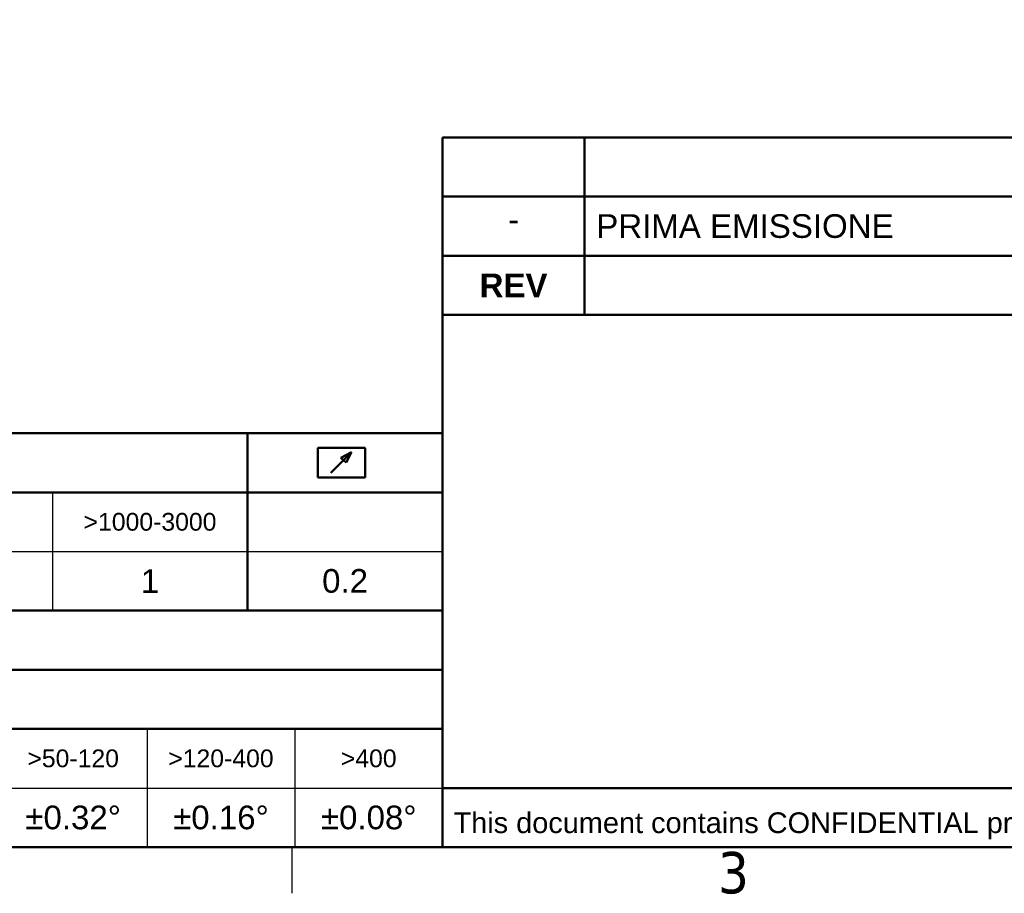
# Model space of a CAD drawing. Header units: millimetres. Extents: x 0 to 5940, y 0 to 4200.
# Tile 9 of 48: x 3482 to 4315, y 61 to 800. Entities that reach past the tile are written whole.
import ezdxf
from ezdxf.enums import TextEntityAlignment as Align

# ---------------------------------------------------------------- set-up
doc = ezdxf.new("R2010")
doc.units = ezdxf.units.MM
doc.header["$LTSCALE"] = 10
doc.layers.get('0').update_dxf_attribs({"lineweight": 25})
for name, color, linetype, lineweight in [('Geometria schizzo (ISO)', 7, 'Continuous', 25), ('Geometria schizzo(ISO)', 7, 'Continuous', 50), ('Simbolo (ISO)', 7, 'Continuous', 25), ('Titolo (ISO)', 7, 'Continuous', 50)]:
    doc.layers.add(name, color=color, linetype=linetype, lineweight=lineweight)
doc.styles.add('Stile testo11', font='tahoma.ttf')
doc.styles.add('Stile testo132', font='tahoma.ttf')
doc.styles.add('Stile testo136', font='arial.ttf')
doc.styles.add('Stile testo26', font='arial.ttf')
doc.styles.add('Stile testo27', font='arial.ttf')
doc.styles.add('Stile testo68', font='arial.ttf')
doc.styles.add('Testo nota (ISO)', font='tahoma.ttf')

# ---------------------------------------------------------------- blocks, each defined once
blk = doc.blocks.new('Bordi Bordo di default')
at = {"layer": 'Geometria schizzo (ISO)'}
blk.add_line((371.25, 10), (371.25, 6.1), dxfattribs=at)
at = {"layer": 'Geometria schizzo (ISO)', "flags": 128}
blk.add_lwpolyline([(10, 10), (10, 410), (584, 410), (584, 10), (10, 10)], dxfattribs=at)
at = {"layer": 'Simbolo (ISO)', "insert": (407.286, 6.026), "char_height": 3.5, "attachment_point": 7, "style": 'Testo nota (ISO)'}
blk.add_mtext('3', dxfattribs=at)
blk = doc.blocks.new('Cartigli Dietronic')
at = {"color": 7, "lineweight": 50}
for p, q in [((89.24, 228.879), (89.24, 231.379)), ((89.24, 231.379), (93.24, 231.379)), ((90.342, 229.265), (92.107, 231.028)), ((91.205, 230.541), (92.107, 231.028)), ((91.637, 230.162), (92.107, 231.028)), ((93.24, 228.879), (93.24, 231.379)), ((91.205, 230.541), (91.637, 230.162)), ((93.24, 228.879), (89.24, 228.879))]:
    blk.add_line(p, q, dxfattribs=at)
at = {"layer": 'Geometria schizzo(ISO)'}
for p, q in [((99.8, 252.625), (99.8, 257.625)), ((99.8, 257.625), (299.8, 257.625)), ((111.8, 257.625), (111.8, 242.625)), ((99.8, 247.625), (99.8, 252.625)), ((299.8, 252.625), (99.8, 252.625)), ((99.8, 242.625), (99.8, 247.625)), ((99.8, 247.625), (299.8, 247.625)), ((299.8, 202.625), (99.8, 202.625))]:
    blk.add_line(p, q, dxfattribs=at)
at = {"layer": 'Titolo (ISO)'}
for p, q in [((99.8, 242.625), (99.8, 197.625)), ((149.8, 242.625), (99.8, 242.625)), ((99.8, 232.625), (-100.2, 232.625)), ((83.3, 227.625), (83.3, 232.625)), ((-100.2, 227.625), (99.8, 227.625)), ((83.3, 227.625), (83.3, 217.625)), ((-100.2, 217.625), (99.8, 217.625)), ((-100.2, 212.625), (99.8, 212.625)), ((-100.2, 207.625), (99.8, 207.625)), ((99.8, 197.625), (-100.2, 197.625)), ((99.8, 197.625), (299.8, 197.625))]:
    blk.add_line(p, q, dxfattribs=at)
at = {"layer": 'Titolo (ISO)', "lineweight": 25}
for p, q in [((66.8, 227.625), (66.8, 217.625)), ((-100.2, 222.625), (99.8, 222.625)), ((74.8, 207.625), (74.8, 197.625)), ((87.3, 207.625), (87.3, 197.625)), ((-100.2, 202.625), (99.8, 202.625))]:
    blk.add_line(p, q, dxfattribs=at)
at = {"layer": 'Titolo (ISO)', "style": 'Testo nota (ISO)'}
for s, insert, char_height, attachment_point in [('\\fArial|b0|i0;\\H2.0000;PRIMA EMISSIONE', (112.8, 250.125), 2, 4), ('\\fArial|b0|i0;\\H2.0000;-', (105.8, 250.701), 2, 5), ('\\fArial|b1|i0;\\H2.0000;REV', (105.8, 245.125), 2, 5), ('\\fArial|b0|i0;\\H1.5000;>1000-3000', (75.05, 225.125), 1.5, 5), ('\\fArial|b0|i0;\\H2.0000;1', (75.05, 220.125), 2, 5), ('\\fArial|b0|i0;\\H2.0000;0.2', (91.55, 220.125), 2, 5), ('\\fArial|b0|i0;\\H1.5000;>50-120', (68.55, 205.125), 1.5, 5), ('\\fArial|b0|i0;\\H1.5000;>120-400', (81.05, 205.125), 1.5, 5), ('\\fArial|b0|i0;\\H1.5000;>400', (93.55, 205.125), 1.5, 5), ('\\fArial|b0|i0;\\H2.0000;±0.32°', (68.55, 200.125), 2, 5), ('\\fArial|b0|i0;\\H2.0000;±0.16°', (81.05, 200.125), 2, 5), ('\\fArial|b0|i0;\\H2.0000;±0.08°', (93.55, 200.125), 2, 5)]:
    blk.add_mtext(s, dxfattribs=dict(at, insert=insert, char_height=char_height, attachment_point=attachment_point))
at = {"layer": 'Titolo (ISO)', "insert": (100.724, 200.567), "char_height": 1.75, "width": 201.24622, "attachment_point": 1, "style": 'Testo nota (ISO)'}
blk.add_mtext('\\fArial|b0|i0;\\H1.7500;This document contains CONFIDENTIAL proprietary information which shall NOT be used, reproduced, or disclosed without prior written approval of Dietronic s.r.l. Notice ISO 16016.', dxfattribs=at)
at = {"layer": 'Titolo (ISO)'}
for tag, height, style, p in [('REV1', 2, 'Stile testo68', (105.8, 255.125)), ('REV1-AUTORE', 2, 'Stile testo68', (232.3, 255.125)), ('REV1-DATA_CREAZIONE', 2, 'Stile testo68', (252.3, 255.125)), ('REV1-APPROVATORE', 2, 'Stile testo68', (272.3, 255.125)), ('REV1-DATA_APPROVAZIONE', 2, 'Stile testo68', (292.3, 255.125)), ('REV0-APPROVATORE', 2, 'Stile testo68', (272.3, 250.125)), ('REV0-DATA_APPROVAZIONE', 2, 'Stile testo11', (292.3, 250.125)), ('NUMERO_REVISIONE', 5, 'Stile testo132', (292.3, 209.125))]:
    blk.add_attdef(tag, text='', height=height, dxfattribs=dict(at, style=style)).set_placement(p, align=Align.MIDDLE_CENTER)
for tag, height, style, p in [('REV1-DESCRIZIONE', 2, 'Stile testo68', (112.8, 255.125)), ('Semilavorato', 2, 'Stile testo11', (168.8, 240.125)), ('Trattamento_Superficiale', 2, 'Stile testo68', (174.8, 235.125)), ('Trattamento_Termico', 2, 'Stile testo68', (170.8, 230.125)), ('Materiale_Dietronic', 3.5, 'Testo nota (ISO)', (154.8, 220.625))]:
    blk.add_attdef(tag, text='', height=height, dxfattribs=dict(at, style=style)).set_placement(p, align=Align.MIDDLE_LEFT)
for tag, p, height, style in [('AUTORE_001', (221.797, 249.403), 2, 'Stile testo68'), ('DATA_CREAZIONE_001', (245.523, 249.125), 2, 'Stile testo68'), ('Massa_001', (286.985, 233.122), 2.489, 'Stile testo26'), ('Scala_vista_iniziale_001', (240.947, 219.15), 2.99, 'Stile testo136'), ('Dimensioni_foglio_001', (259.855, 219.124), 2.99, 'Stile testo136'), ('NUMERO_PARTE_001', (242.293, 206.127), 5, 'Stile testo132'), ('DESCRIZIONE_001', (154.8, 206.375), 3.5, 'Stile testo27')]:
    blk.add_attdef(tag, p, '', height=height, dxfattribs=dict(at, style=style))

msp = doc.modelspace()

# ---------------------------------------------------------------- block references
at = {"xscale": 10, "yscale": 10, "zscale": 10}
for name, p in [('Bordi Bordo di default', (0, 0)), ('Cartigli Dietronic', (2842, -1876.25))]:
    msp.add_blockref(name, p, dxfattribs=at)

doc.saveas('drawing.dxf')
